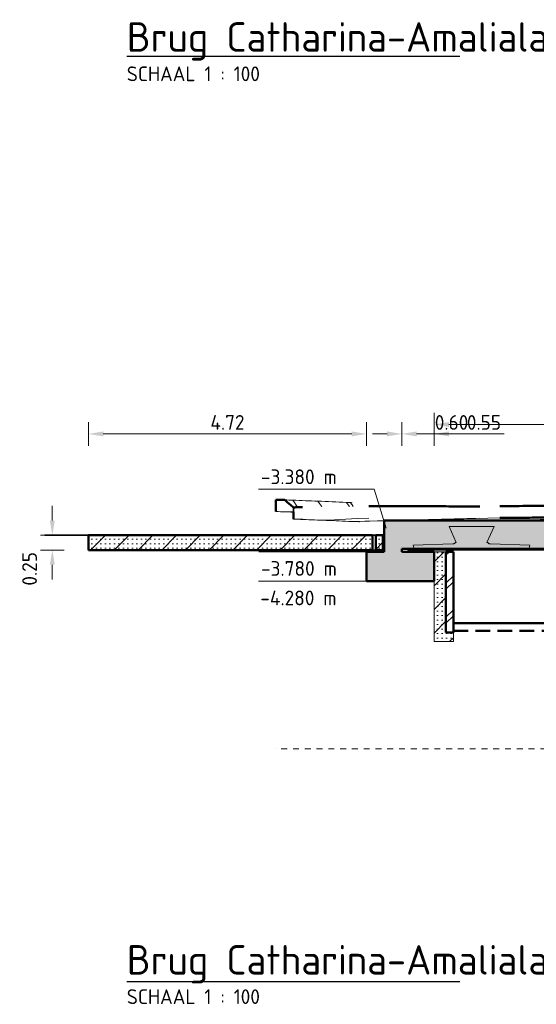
# Model space of a CAD drawing. Header units: metres. Extents: x 115954 to 115994, y 477007 to 477166.
# Tile 10 of 20: x 115960.44 to 115969.21, y 477085.5 to 477102.2. Entities that reach past the tile are written whole.
import ezdxf

# ---------------------------------------------------------------- set-up
doc = ezdxf.new("R2010")
doc.units = ezdxf.units.M
doc.linetypes.add('DASHED2', pattern=[0.375, 0.25, -0.125])
doc.linetypes.add('XX-AFBREEK', pattern=[7, 4, -1, 1, -1])
doc.layers.get('Defpoints').update_dxf_attribs({"lineweight": 25})
for name, color, linetype, lineweight in [('G_IMPT', 8, 'Continuous', 18), ('N-CO-BC-BETONVORM-AD', 252, 'Continuous', 18), ('N-CO-BC-BETONVORM-AD-1', 252, 'Continuous', 35), ('N-CO-BC-BETONVORM-G', 50, 'Continuous', 13), ('N-CO-BC-BETONVORM-G-1', 50, 'Continuous', 18), ('N-CO-BC-BETONVORM-G-2', 50, 'Continuous', 35), ('N-CO-BC-BETONVORM-GD', 90, 'Continuous', 18), ('N-CO-BC-BETONVORM-GD-1', 90, 'Continuous', 50), ('N-WE-GW-WATERGANG_WATERLIJN-GD', 150, 'Continuous', 50), ('N-WE-OG-BEBOUWING-GD', 7, 'Continuous', 35), ('X-XX-AL-AFBREEKLIJN-G', 7, 'XX-AFBREEK', 18), ('X-XX-AL-CONSTRUCTIELIJN-G', 7, 'Continuous', 35), ('X-XX-AL-DETAIL1-GD', 7, 'Continuous', 25), ('X-XX-AL-M', 7, 'Continuous', 18), ('X-XX-AL-VERWIJZING-S', 7, 'Continuous', 25), ('X-XX-AL-VERWIJZING_DOORSNEDE-M', 7, 'Continuous', 18)]:
    doc.layers.add(name, color=color, linetype=linetype, lineweight=lineweight)
doc.styles.add('NLCS-ISO', font='NLCS-ISO.ttf')
doc.styles.add('NLCS-ISO-M100-T25', font='NLCS-ISO.ttf', dxfattribs={"height": 0.25})
doc.styles.add('NLCS-ISO_I', font='txt', dxfattribs={"height": 250})
doc.dimstyles.new('NLCS-M100-T25-PIJL_L2_H2', dxfattribs={"dimscale": 0.1, "dimtxt": 2.5, "dimasz": 2.5, "dimexe": 2, "dimexo": 2, "dimgap": 0.7, "dimtad": 1, "dimzin": 0, "dimdsep": 46, "dimtxsty": 'NLCS-ISO-M100-T25', "dimcen": 0, "dimdle": 2, "dimclrd": 256, "dimclre": 256, "dimclrt": 256, "dimazin": 0, "dimtfac": 1, "dimtdec": 3, "dimtofl": 0, "dimtmove": 0, "dimatfit": 3, "dimfxl": 2, "dimfxlon": 1, "dimtfillclr": 256, "dimtolj": 1, "dimtzin": 0, "dimlwd": -1, "dimlwe": -1, "dimarcsym": 0})
pattern_1 = [(45, (532535.8570000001, -4640), (-201.1577371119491, 201.1577371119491), []), (0, (532535.8570000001, -4640), (0, 76.2), [3.353, -72.847])]

# ---------------------------------------------------------------- blocks, each defined once
blk = doc.blocks.new('GM_SLD_Wegontwerp - BH5593-RHD-DO-ZZ-M3-N-000004_SLD_Wegontwerp_dwg-1131003-Section 1')
at = {"layer": 'G_IMPT'}
for p, q in [((533046.5377548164, -3009.358261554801), (533275.2498953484, -3004.052674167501)), ((533258.1875438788, -3002.160283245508), (533129.5243154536, -2988.030452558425)), ((533275.046375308, -3004.011724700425), (533258.1875438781, -3002.160283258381)), ((533275.2498953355, -2856.793939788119), (533469.8072676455, -2878.160283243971)), ((533469.807267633, -2878.160283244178), (533554.787694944, -2887.492856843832)), ((533554.7876949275, -2887.492856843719), (533617.8728731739, -2893.303296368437)), ((533617.8728732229, -2893.303296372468), (533715.21692357, -2900.424973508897)), ((535541.579287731, -3008.451186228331), (535312.867147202, -3003.962829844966)), ((535581.6585070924, -2887.314183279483), (535427.2232174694, -2869.739196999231)), ((535541.5792877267, -2994.711769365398), (535595.0329060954, -3000.794877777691)), ((535680.0149501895, -3002.579421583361), (535581.6585070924, -2887.314183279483)), ((535651.6487306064, -2892.434658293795), (535581.6585071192, -2887.31418330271)), ((535845.5413956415, -2906.619818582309), (535651.6487305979, -2892.434658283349)), ((535931.9383562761, -3007.869578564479), (535845.5413956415, -2906.619818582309)), ((535867.1902457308, -2909.094034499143), (535845.5413956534, -2906.61981857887)), ((540718.2699868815, -3207.707237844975), (540718.2699868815, -3007.707237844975)), ((529515.0548777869, -3255.890531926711), (529033.8839324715, -3268.118649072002)), ((534332.021752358, -3176.584746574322), (534294.058521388, -3173.807361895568)), ((534294.0585213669, -3173.807361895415), (534328.3647788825, -3176.31720290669)), ((534332.0353115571, -3176.585738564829), (534362.671036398, -3178.827043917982)), ((534369.9849833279, -3179.362131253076), (534362.6845955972, -3178.828035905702)), ((534369.9985425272, -3179.363123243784), (534413.0522698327, -3182.512927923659)), ((534445.911445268, -3184.916900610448), (534413.0658290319, -3182.513919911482)), ((534445.9250044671, -3184.917892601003), (534463.4335032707, -3186.19881192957)), ((534483.874676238, -3187.694285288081), (534463.4470624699, -3186.199803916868)), ((534484.7939734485, -3187.761540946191), (534513.8147367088, -3189.88469593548)), ((534529.2266856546, -3191.012231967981), (534513.8282959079, -3189.885687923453)), ((534529.2402448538, -3191.013223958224), (534564.1959701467, -3193.57057994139)), ((534574.5786950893, -3194.330178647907), (534564.209529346, -3193.571571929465)), ((534574.5922542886, -3194.331170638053), (534614.5772035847, -3197.2564639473)), ((534619.930704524, -3197.648125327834), (534614.590762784, -3197.257455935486)), ((534619.9442637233, -3197.64911731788), (534664.9584370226, -3200.942347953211)), ((534665.2827139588, -3200.96607200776), (534664.9719962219, -3200.943339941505)), ((534665.2962731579, -3200.967063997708), (534715.3396704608, -3204.628231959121)), ((534734.0255496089, -3205.995288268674), (534715.35322966, -3204.629223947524)), ((537865.0548777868, -3254.048181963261), (539684.8022159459, -3289.759773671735)), ((537865.0548777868, -3278.038252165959), (540503.1514227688, -3331.707234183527)), ((540503.1516027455, -3331.707101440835), (540503.1516027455, -3207.707237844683))]:
    blk.add_line(p, q, dxfattribs=at)
at = {"layer": 'G_IMPT', "flags": 128}
for points in [[(527964.7202712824, -2903.999999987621), (527991.8870719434, -2945.333333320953), (528019.0538726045, -2986.666666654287), (528043.741224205, -3024.227605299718)], [(528390.941693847, -2920.177973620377), (528420.0892446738, -2961.51130695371), (528449.2367955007, -3002.844640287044), (528459.092525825, -3016.820778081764)], [(528873.4248988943, -2941.005968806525), (528904.8146614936, -2982.339302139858), (528926.605088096, -3011.032445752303)], [(528938.803160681, -2944.118649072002), (528970.4967512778, -2985.451982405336), (528989.6146259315, -3010.384641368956)], [(540571.8952268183, -2981.876459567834), (540590.1920718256, -2985.105306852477), (540608.488916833, -2988.334154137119), (540626.7857618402, -2991.563001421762), (540645.0826068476, -2994.791848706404), (540663.379451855, -2998.020695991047), (540681.6762968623, -3001.24954327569), (540699.9731418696, -3004.478390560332), (540718.2699868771, -3007.707237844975)], [(527883.2198692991, -3103.999999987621), (527841.6115837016, -3102.507789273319), (527800.0032981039, -3101.015578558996), (527758.3950125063, -3099.523367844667), (527716.7867269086, -3098.031157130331), (527675.178441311, -3096.538946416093)], [(527977.6668606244, -3103.999999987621), (527964.7202712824, -3103.999999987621), (527883.2198692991, -3103.999999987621)], [(527976.6152408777, -3107.595105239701), (527929.9175550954, -3105.797552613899), (527884.1747400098, -3104.03675620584)], [(540718.2699868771, -3007.707237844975), (540739.0852490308, -3010.27039893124), (540759.9005111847, -3012.833560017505), (540780.7157733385, -3015.396721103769), (540801.5310354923, -3017.959882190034), (540822.3462976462, -3020.523043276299), (540843.1615598, -3023.086204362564), (540863.9768219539, -3025.649365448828), (540884.7920841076, -3028.212526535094), (540890.588886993, -3028.926336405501)], [(527977.6668606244, -3225.609044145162), (528011.9437669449, -3226.804522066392), (528046.2206732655, -3227.999999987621)], [(528126.3304847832, -3222.587714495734), (528086.2755790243, -3225.293857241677), (528046.2206732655, -3227.999999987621)], [(528046.5719050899, -3228.013148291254), (528094.2388591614, -3229.797552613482), (528142.2570450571, -3231.595105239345), (528190.2752309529, -3233.392657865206), (528238.2934168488, -3235.190210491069), (528286.3116027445, -3236.98776311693), (528334.3297886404, -3238.785315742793), (528382.3479745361, -3240.582868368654), (528430.3661604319, -3242.380420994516), (528478.3843463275, -3244.177973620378)], [(529253.8645746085, -3207.956709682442), (529059.9945175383, -3217.012025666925), (528866.1244604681, -3226.06734165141), (528672.2544033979, -3235.122657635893), (528478.3843463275, -3244.177973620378)], [(528478.8267036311, -3244.196806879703), (528532.740995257, -3246.492195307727), (528587.0976441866, -3248.806416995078), (528641.454293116, -3251.120638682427), (528695.8109420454, -3253.434860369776), (528750.1675909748, -3255.749082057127), (528804.5242399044, -3258.063303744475), (528858.8808888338, -3260.377525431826), (528913.2375377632, -3262.691747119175), (528967.5941866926, -3265.005968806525)], [(529515.0548777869, -3250.937143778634), (529401.8141357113, -3253.847241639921), (528967.5941866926, -3265.005968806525)], [(528968.1789800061, -3265.033428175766), (529000.7390595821, -3266.562308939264), (529033.8839324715, -3268.118649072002)], [(529034.427631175, -3268.147730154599), (529083.6165843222, -3270.778724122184), (529096.7551756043, -3271.481474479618)], [(531138.6939317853, -3209.212332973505), (530704.4739827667, -3220.371060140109), (530270.2540337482, -3231.529787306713), (529836.0340847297, -3242.688514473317), (529553.4524385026, -3249.950390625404)], [(531479.2002357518, -3205.975216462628), (530256.5420841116, -3237.046932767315), (529748.7967835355, -3249.950390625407)], [(534362.5295656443, -3178.830325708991), (531922.0744177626, -3235.443184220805), (531296.7008280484, -3249.950390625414)], [(534483.8746762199, -3187.694285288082), (537084.3384460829, -3238.727029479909), (537656.2446701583, -3249.950390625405)], [(540348.8946724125, -3180.984557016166), (540366.0343313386, -3183.953743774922), (540383.1739902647, -3186.922930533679), (540400.3136491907, -3189.892117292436), (540417.4533081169, -3192.861304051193), (540434.5929670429, -3195.830490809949), (540451.732625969, -3198.799677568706), (540468.872284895, -3201.768864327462), (540486.0119438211, -3204.738051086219), (540503.1516027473, -3207.707237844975)], [(540503.1514227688, -3331.707206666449), (540486.0119438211, -3328.738051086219), (540468.872284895, -3325.768864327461), (540451.732625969, -3322.799677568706), (540434.5929670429, -3319.830490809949), (540417.4533081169, -3316.861304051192), (540400.3136491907, -3313.892117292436), (540383.1739902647, -3310.922930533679), (540366.0343313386, -3307.953743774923), (540348.8946724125, -3304.984557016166)], [(540503.1516027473, -3207.707237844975), (540610.7107948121, -3207.707237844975), (540718.2699868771, -3207.707237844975)], [(540663.9976518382, -3351.150469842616), (540651.5796180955, -3349.649365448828), (540630.375615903, -3347.086204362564), (540609.1716137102, -3344.523043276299), (540587.9676115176, -3341.959882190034), (540566.763609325, -3339.396721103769), (540545.5596071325, -3336.833560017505), (540524.3556049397, -3334.27039893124), (540503.1516027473, -3331.707237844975)], [(540503.5528947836, -3207.755746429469), (540524.3556049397, -3210.27039893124), (540545.5596071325, -3212.833560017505), (540566.763609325, -3215.396721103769), (540587.9676115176, -3217.959882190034), (540609.1716137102, -3220.523043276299), (540630.375615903, -3223.086204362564), (540651.5796180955, -3225.649365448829), (540663.9976518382, -3227.150469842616)], [(540571.8952268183, -3181.876459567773), (540590.1920718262, -3185.105306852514), (540608.488916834, -3188.334154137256), (540626.7857618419, -3191.563001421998), (540645.08260685, -3194.79184870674), (540663.3794518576, -3198.020695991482), (540681.6762968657, -3201.249543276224), (540699.9731418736, -3204.478390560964), (540718.2699868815, -3207.707237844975)], [(540718.2699868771, -3207.707237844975), (540739.0852490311, -3210.270398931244), (540759.9005111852, -3212.833560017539), (540780.7157733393, -3215.396721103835), (540801.5310354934, -3217.959882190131), (540822.3462976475, -3220.523043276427), (540843.1615598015, -3223.086204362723), (540863.9768219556, -3225.649365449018), (540884.7920841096, -3228.212526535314), (540890.588886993, -3228.92633640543)]]:
    blk.add_lwpolyline(points, dxfattribs=at)
at = {"layer": 'G_IMPT'}
for points in [[(527964.7202712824, -2903.999999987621), (527918.6210645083, -2902.3697793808), (527872.5218577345, -2900.739558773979), (527826.4226509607, -2899.109338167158)], [(528390.941693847, -2920.177973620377), (528248.8678863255, -2914.785315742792), (528106.7940788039, -2909.392657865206), (527964.7202712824, -2903.999999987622)], [(528873.4248988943, -2941.005968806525), (528712.5971638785, -2934.063303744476), (528551.7694288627, -2927.120638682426), (528390.941693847, -2920.177973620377)], [(528938.803160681, -2944.118649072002), (528917.010406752, -2943.08108898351), (528895.2176528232, -2942.043528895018), (528873.4248988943, -2941.005968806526)], [(528973.9654041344, -2946.025610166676), (528962.2446563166, -2945.389956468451), (528950.5239084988, -2944.754302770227), (528938.803160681, -2944.118649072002)]]:
    blk.add_open_spline(points, degree=3, dxfattribs=at)
at = {"layer": 'N-CO-BC-BETONVORM-G-2'}
for p, q in [((534294.0585213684, -2973.807361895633), (534294.0585213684, -3173.807361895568)), ((527977.6668606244, -3025.609044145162), (527977.6668606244, -3101.609044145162)), ((540348.8946724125, -3180.984557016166), (540348.8946724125, -3104.984557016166))]:
    blk.add_line(p, q, dxfattribs=at)
at = {"layer": 'N-CO-BC-BETONVORM-GD-1'}
for p, q in [((527675.178441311, -2896.538946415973), (527675.178441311, -3096.538946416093)), ((533160.8938250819, -2855.855392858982), (533046.5377548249, -2978.916845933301)), ((533046.5377548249, -2978.916845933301), (533046.537754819, -2988.950345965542)), ((533046.537754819, -2988.950345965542), (533046.5377548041, -3104.916845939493)), ((533275.2498953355, -2856.793939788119), (533160.8938250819, -2855.855392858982)), ((533275.2498953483, -2986.267121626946), (533275.2498953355, -2856.793939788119)), ((533275.2498953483, -3106.793939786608), (533275.2498953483, -2986.267121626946)), ((535427.2232174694, -2869.739196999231), (535312.8671471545, -2868.766624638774)), ((535312.8671471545, -2868.766624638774), (535312.867147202, -2994.898460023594)), ((535312.867147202, -2994.898460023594), (535312.867147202, -3118.766624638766)), ((535541.5792877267, -2994.711769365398), (535427.2232174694, -2869.739196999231)), ((535541.5792877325, -2999.672401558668), (535541.5792877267, -2994.711769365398)), ((535541.57928771, -3120.711769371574), (535541.5792877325, -2999.672401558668)), ((540571.8952268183, -3181.876459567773), (540571.8952268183, -2981.876459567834)), ((527977.6668606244, -3101.609044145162), (527977.6668606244, -3225.609044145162)), ((533046.5377548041, -3104.916845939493), (533275.2498953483, -3106.793939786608)), ((535312.867147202, -3118.766624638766), (535541.57928771, -3120.711769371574)), ((540348.8946724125, -3304.984557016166), (540348.8946724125, -3180.984557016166))]:
    blk.add_line(p, q, dxfattribs=at)
at = {"layer": 'N-CO-BC-BETONVORM-GD-1', "flags": 128}
for points in [[(527826.4226509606, -2899.109338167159), (527750.7996609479, -2897.833149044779), (527675.178441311, -2896.538946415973)], [(527977.6668606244, -3025.609044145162), (527927.2432827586, -2983.442754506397), (527876.8249814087, -2941.273238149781), (527826.4226509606, -2899.109338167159)], [(533275.2498953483, -2986.267121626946), (533160.8942006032, -2987.6143551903), (533046.537754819, -2988.950345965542)], [(535541.5792877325, -2999.672401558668), (535427.2282523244, -2997.283615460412), (535312.867147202, -2994.898460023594)], [(540460.3949496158, -2981.426382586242), (540423.2279590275, -3022.611791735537), (540386.0612543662, -3063.797792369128), (540348.8946724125, -3104.984557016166)], [(540571.8952268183, -2981.876459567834), (540516.1461878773, -2981.650379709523), (540460.3949496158, -2981.426382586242)], [(540348.8946724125, -3180.984557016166), (540423.2283347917, -3181.278202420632), (540497.5619794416, -3181.575481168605), (540571.8952268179, -3181.876459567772)]]:
    blk.add_lwpolyline(points, dxfattribs=at)
at = {"layer": 'N-CO-BC-BETONVORM-GD-1'}
for points in [[(533046.537754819, -2988.950345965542), (532872.3904806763, -2990.976896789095), (532524.0950263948, -2994.947264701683), (532001.6490742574, -3000.638428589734), (531653.3499414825, -3004.231977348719), (531479.2002357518, -3005.975216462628)], [(528126.3304847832, -3022.587714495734), (528101.5454528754, -3023.062488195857), (528051.9831502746, -3024.04081683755), (528002.4363701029, -3025.076707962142), (527977.6668606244, -3025.609044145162)], [(531479.2002357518, -3205.975216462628), (531583.455731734, -3204.931377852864), (531687.7110511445, -3203.868139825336), (531791.9661964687, -3202.786542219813)], [(531791.9665481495, -3202.786538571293), (531896.2211929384, -3201.704946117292), (532000.4756636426, -3200.604994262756), (532104.7299627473, -3199.487722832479)], [(532104.731112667, -3199.487710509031), (532208.9859123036, -3198.370433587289), (532313.2405403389, -3197.235836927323), (532417.4949992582, -3196.084960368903)], [(532417.4953999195, -3196.084955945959), (532521.7497252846, -3194.934080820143), (532626.0038815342, -3193.766925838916), (532730.2578711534, -3192.584530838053)], [(532730.2578711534, -3192.584530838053), (532834.511994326, -3191.402134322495), (532938.7659508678, -3190.204497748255), (533043.0197511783, -3188.992435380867)], [(533043.0201477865, -3188.992430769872), (533147.2738158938, -3187.780369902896), (533251.5273277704, -3186.553883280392), (533355.7806938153, -3185.313785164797)], [(533355.7814990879, -3185.313775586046), (533460.0343793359, -3184.073683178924), (533564.2871137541, -3182.81997940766), (533668.5397127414, -3181.553478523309)], [(533668.5407614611, -3181.553465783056), (533772.7939767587, -3180.286957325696), (533877.047056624, -3179.007651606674), (533981.3000114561, -3177.716362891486)], [(533981.3000165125, -3177.716362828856), (534085.5529730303, -3176.425074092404), (534189.8058045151, -3175.121802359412), (534294.0585213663, -3173.807361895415)]]:
    blk.add_open_spline(points, degree=3, dxfattribs=at)
for points, knots in [([(531138.6939317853, -3009.212332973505), (530999.0575995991, -3008.895684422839), (530719.7819020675, -3008.320528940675), (530266.1279005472, -3007.620819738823), (529777.3067058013, -3007.261503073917), (529428.3865427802, -3007.569133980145), (529253.8645746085, -3007.956709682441)], [0, 0, 0, 0, 0.2222222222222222, 0.4444444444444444, 0.7222222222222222, 1, 1, 1, 1]), ([(540348.8946724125, -3104.984557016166), (540250.5117942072, -3102.706166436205), (540029.1477787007, -3097.603806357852), (539807.7898255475, -3092.552164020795), (539684.8022159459, -3089.759773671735)], [0, 0, 0, 0, 0.4444444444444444, 1, 1, 1, 1]), ([(534294.058521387, -3173.807361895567), (535092.7049389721, -3190.232486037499), (536889.6465066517, -3227.713282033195), (538686.5501093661, -3266.945610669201), (539684.8022159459, -3289.759773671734)], [0, 0, 0, 0, 0.4444444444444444, 1, 1, 1, 1]), ([(539684.8022159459, -3289.759773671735), (539783.1873616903, -3291.993573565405), (540004.5514785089, -3297.040226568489), (540225.9226996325, -3302.136721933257), (540348.8946724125, -3304.984557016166)], [0, 0, 0, 0, 0.4444444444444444, 1, 1, 1, 1])]:
    blk.add_open_spline(points, degree=3, knots=knots, dxfattribs=at)
blk = doc.blocks.new('GM_SLD_Wegontwerp - GM_SLD_Wegontwerp-1131005-Section 1')
blk.add_blockref('GM_SLD_Wegontwerp - BH5593-RHD-DO-ZZ-M3-N-000004_SLD_Wegontwerp_dwg-1131003-Section 1', (0, 0))
blk = doc.blocks.new('CIB_GM_ADP1_Stootplaat_ROK_DYN - Type 1 D250 L5000-1132024-Section 1')
at = {"layer": 'N-CO-BC-BETONVORM-G-1'}
h = blk.add_hatch(dxfattribs=at)
h.set_pattern_fill('FP_1', color=256, style=0, pattern_type=2)
h.set_pattern_definition(pattern_1)
h.paths.add_polyline_path([(529372.0337690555, -3750.000000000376), (529495.0548777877, -3750.000000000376), (529495.0548777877, -3500.000000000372), (529372.0337690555, -3500.000000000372)], flags=0)
h.paths.add_polyline_path([(529293.2197852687, -3750.000000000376), (529318.0759865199, -3750.000000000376), (529318.0759865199, -3500.000000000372), (524495.0548777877, -3500.000000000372), (524495.0548777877, -3750.000000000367), (529215.7023412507, -3750.000000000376)], flags=0)
at = {"layer": 'N-CO-BC-BETONVORM-G-2'}
for p, q in [((529372.0337690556, -3500.000000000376), (529318.0759865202, -3500.000000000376)), ((529318.0759865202, -3750.000000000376), (529372.0337690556, -3750.000000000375))]:
    blk.add_line(p, q, dxfattribs=at)
at = {"layer": 'N-CO-BC-BETONVORM-GD-1'}
for p, q in [((529318.0759865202, -3500.000000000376), (524495.0548777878, -3500.000000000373)), ((524495.0548777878, -3500.000000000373), (524495.0548777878, -3750.000000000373)), ((529318.0759865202, -3750.000000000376), (529318.0759865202, -3500.000000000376)), ((529372.0337690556, -3500.000000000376), (529372.0337690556, -3750.000000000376)), ((529495.054877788, -3500.000000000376), (529372.0337690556, -3500.000000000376)), ((529495.054877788, -3750.000000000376), (529495.054877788, -3500.000000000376)), ((524495.0548777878, -3750.000000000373), (529318.0759865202, -3750.000000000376)), ((529372.0337690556, -3750.000000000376), (529495.054877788, -3750.000000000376))]:
    blk.add_line(p, q, dxfattribs=at)
blk = doc.blocks.new('Nieuwe landhoofden - Nieuwe landhoofden-1139905-Section 1')
at = {"layer": 'N-CO-BC-BETONVORM-G-1'}
h = blk.add_hatch(dxfattribs=at)
h.set_pattern_fill('FP_1', color=256, style=0, pattern_type=2)
h.set_pattern_definition(pattern_1)
h.paths.add_polyline_path([(530690.0548777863, -5300.000000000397), (530690.0548777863, -5150.000000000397), (530565.0548777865, -5150.000000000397), (530565.0548777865, -3780.000000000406), (530365.0548777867, -3780.000000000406), (530365.0548777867, -5300.000000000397)], flags=0)
at = {"layer": 'N-CO-BC-BETONVORM-GD'}
for p, q in [((530565.0548777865, -3780.000000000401), (530365.0548777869, -3780.000000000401)), ((530365.0548777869, -3780.000000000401), (530365.0548777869, -5300.000000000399)), ((530565.0548777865, -5150.000000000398), (530565.0548777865, -3780.000000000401)), ((530690.0548777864, -5150.000000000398), (530565.0548777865, -5150.000000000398)), ((530690.0548777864, -5300.000000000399), (530690.0548777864, -5150.000000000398)), ((530365.0548777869, -5300.000000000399), (530690.0548777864, -5300.000000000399))]:
    blk.add_line(p, q, dxfattribs=at)
blk = doc.blocks.new('CIB_DI_Afbreeklijn - Type 1-1139299-Section 1')
at = {"layer": 'X-XX-AL-AFBREEKLIJN-G'}
blk.add_line((542668.2704408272, -7123.984293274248), (527668.2704408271, -7123.984293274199), dxfattribs=at)
blk = doc.blocks.new('*D112')
at = {"layer": 'Defpoints', "color": 0, "transparency": 16777216}
for p in [(115966.3274318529, 477095.1758099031), (115966.3274318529, 477093.5757318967), (115961.6074318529, 477093.4557318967)]:
    blk.add_point(p, dxfattribs=at)
at = {"layer": 'X-XX-AL-VERWIJZING_DOORSNEDE-M', "transparency": 16777216}
for p, q in [((115961.6074318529, 477094.9758099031), (115961.6074318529, 477095.3758099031)), ((115966.3274318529, 477094.9758099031), (115966.3274318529, 477095.3758099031)), ((115961.8574318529, 477095.1758099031), (115966.0774318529, 477095.1758099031))]:
    blk.add_line(p, q, dxfattribs=at)
for points in [[(115961.8574318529, 477095.2174765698), (115961.8574318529, 477095.1341432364), (115961.6074318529, 477095.1758099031)], [(115966.0774318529, 477095.2174765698), (115966.0774318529, 477095.1341432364), (115966.3274318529, 477095.1758099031)]]:
    blk.add_solid(points, dxfattribs=at)
at = {"layer": 'X-XX-AL-VERWIJZING_DOORSNEDE-M', "transparency": 16777216, "insert": (115963.9674318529, 477095.3708099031), "char_height": 0.25, "width": 0.2849158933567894, "attachment_point": 5, "style": 'NLCS-ISO-M100-T25'}
blk.add_mtext('\\A1;4.72', dxfattribs=at)
blk = doc.blocks.new('*D113')
at = {"layer": 'Defpoints', "color": 0, "transparency": 16777216}
for p in [(115966.9274318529, 477095.1758099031), (115966.3274318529, 477093.5757318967), (115966.9274318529, 477093.5757318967)]:
    blk.add_point(p, dxfattribs=at)
at = {"layer": 'X-XX-AL-VERWIJZING_DOORSNEDE-M', "transparency": 16777216}
for p, q in [((115966.3274318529, 477094.9758099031), (115966.3274318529, 477095.3758099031)), ((115966.9274318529, 477094.9758099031), (115966.9274318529, 477095.3758099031)), ((115966.0774318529, 477095.1758099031), (115965.8274318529, 477095.1758099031)), ((115967.1774318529, 477095.1758099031), (115968.1174318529, 477095.1758099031))]:
    blk.add_line(p, q, dxfattribs=at)
for points in [[(115966.0774318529, 477095.2174765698), (115966.0774318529, 477095.1341432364), (115966.3274318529, 477095.1758099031)], [(115967.1774318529, 477095.2174765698), (115967.1774318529, 477095.1341432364), (115966.9274318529, 477095.1758099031)]]:
    blk.add_solid(points, dxfattribs=at)
at = {"layer": 'X-XX-AL-VERWIJZING_DOORSNEDE-M', "transparency": 16777216, "insert": (115967.7724318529, 477095.3708099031), "char_height": 0.25, "width": 0.2067036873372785, "attachment_point": 5, "style": 'NLCS-ISO-M100-T25'}
blk.add_mtext('\\A1;0.60', dxfattribs=at)
blk = doc.blocks.new('*D114')
at = {"layer": 'Defpoints', "color": 0, "transparency": 16777216}
for p in [(115967.4774318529, 477095.1758099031), (115966.9274318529, 477093.5757318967), (115967.4774318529, 477093.5757318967)]:
    blk.add_point(p, dxfattribs=at)
at = {"layer": 'X-XX-AL-VERWIJZING_DOORSNEDE-M', "transparency": 16777216}
for p, q in [((115966.9274318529, 477094.9758099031), (115966.9274318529, 477095.3758099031)), ((115967.4774318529, 477094.9758099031), (115967.4774318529, 477095.3758099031)), ((115966.6774318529, 477095.1758099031), (115966.4274318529, 477095.1758099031)), ((115967.7274318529, 477095.1758099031), (115968.6674318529, 477095.1758099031))]:
    blk.add_line(p, q, dxfattribs=at)
for points in [[(115966.6774318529, 477095.2174765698), (115966.6774318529, 477095.1341432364), (115966.9274318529, 477095.1758099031)], [(115967.7274318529, 477095.2174765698), (115967.7274318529, 477095.1341432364), (115967.4774318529, 477095.1758099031)]]:
    blk.add_solid(points, dxfattribs=at)
at = {"layer": 'X-XX-AL-VERWIJZING_DOORSNEDE-M', "transparency": 16777216, "insert": (115968.3224318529, 477095.3708099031), "char_height": 0.25, "width": 0.2067036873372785, "attachment_point": 5, "style": 'NLCS-ISO-M100-T25'}
blk.add_mtext('\\A1;0.55', dxfattribs=at)
blk = doc.blocks.new('*D115')
at = {"layer": 'Defpoints', "color": 0, "transparency": 16777216}
for p in [(115973.9274318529, 477095.3348228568), (115967.4774318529, 477093.5757318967), (115973.9274318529, 477092.9257318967)]:
    blk.add_point(p, dxfattribs=at)
at = {"layer": 'X-XX-AL-VERWIJZING_DOORSNEDE-M', "transparency": 16777216}
for p, q in [((115967.4774318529, 477095.1348228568), (115967.4774318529, 477095.5348228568)), ((115973.9274318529, 477095.1348228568), (115973.9274318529, 477095.5348228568)), ((115967.7274318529, 477095.3348228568), (115973.6774318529, 477095.3348228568))]:
    blk.add_line(p, q, dxfattribs=at)
for points in [[(115967.7274318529, 477095.3764895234), (115967.7274318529, 477095.2931561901), (115967.4774318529, 477095.3348228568)], [(115973.6774318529, 477095.3764895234), (115973.6774318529, 477095.2931561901), (115973.9274318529, 477095.3348228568)]]:
    blk.add_solid(points, dxfattribs=at)
at = {"layer": 'X-XX-AL-VERWIJZING_DOORSNEDE-M', "transparency": 16777216, "insert": (115970.5106430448, 477095.7381561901), "char_height": 0.25, "width": 0.2849158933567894, "attachment_point": 1, "line_spacing_factor": 1.135194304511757, "style": 'NLCS-ISO-M100-T25'}
blk.add_mtext('\\A1;6.45', dxfattribs=at)
blk = doc.blocks.new('*D105')
at = {"layer": 'Defpoints', "color": 0, "transparency": 16777216}
for p in [(115960.4397656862, 477093.4557318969), (115960.4397656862, 477093.2057318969), (115960.9941232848, 477093.2057318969)]:
    blk.add_point(p, dxfattribs=at)
at = {"layer": 'X-XX-AL-VERWIJZING_DOORSNEDE-M', "transparency": 16777216}
for p, q in [((115960.9941232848, 477093.7057318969), (115960.9941232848, 477093.9557318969)), ((115960.7941232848, 477093.4557318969), (115961.1941232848, 477093.4557318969)), ((115960.7941232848, 477093.2057318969), (115961.1941232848, 477093.2057318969)), ((115960.9941232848, 477092.9557318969), (115960.9941232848, 477092.7057318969))]:
    blk.add_line(p, q, dxfattribs=at)
for points in [[(115960.9524566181, 477093.7057318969), (115961.0357899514, 477093.7057318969), (115960.9941232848, 477093.4557318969)], [(115960.9524566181, 477092.9557318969), (115961.0357899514, 477092.9557318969), (115960.9941232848, 477093.2057318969)]]:
    blk.add_solid(points, dxfattribs=at)
at = {"layer": 'X-XX-AL-VERWIJZING_DOORSNEDE-M', "transparency": 16777216, "insert": (115960.4824566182, 477092.6023800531), "char_height": 0.25, "width": 0.2067036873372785, "attachment_point": 1, "rotation": 89.99999999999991, "line_spacing_factor": 1.135194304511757, "style": 'NLCS-ISO-M100-T25'}
blk.add_mtext('\\A1;0.25', dxfattribs=at)
blk = doc.blocks.new('SAL-VERWIJZING_ONDERSCHRIFT-SO')
at = {"linetype": 'Continuous', "style": 'NLCS-ISO'}
blk.add_text('SCHAAL 1 :', height=2.5, dxfattribs=at).set_placement((0.000910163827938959, -3.748931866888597))
at = {"style": 'NLCS-ISO'}
for tag, p, height in [('OMSCHRIJVING', (0, 1.25), 5), ('SCHAAL', (18.15091668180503, -3.75), 2.5)]:
    blk.add_attdef(tag, p, '', height=height, dxfattribs=at)

msp = doc.modelspace()

# ---------------------------------------------------------------- hatches: boundary and pattern name
at = {"layer": 'N-CO-BC-BETONVORM-AD'}
h = msp.add_hatch(dxfattribs=at)
h.set_pattern_fill('FP_2', color=256, scale=0.001, style=0, pattern_type=2)
h.set_pattern_definition([(45, (115969.6482339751, 477092.3157318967), (-0.2873681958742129, 0.2873681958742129), []), (45, (115969.7498339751, 477092.3157318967), (-0.2873681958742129, 0.2873681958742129), [])])
h.paths.add_polyline_path([(115967.6774318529, 477091.8057318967), (115967.8024318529, 477091.8057318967), (115967.8024318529, 477093.1757318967), (115967.6774318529, 477093.1757318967), (115967.6774318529, 477092.7047072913)], flags=0)
at = {"layer": 'N-CO-BC-BETONVORM-AD-1'}
msp.add_hatch(color=256, dxfattribs=at).paths.add_polyline_path([(115970.7465736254, 477093.2257318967), (115974.9774318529, 477093.2257318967), (115974.9774318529, 477093.7057318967), (115966.6274318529, 477093.7057318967), (115966.6274318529, 477093.5757318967), (115966.9274318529, 477093.5757318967), (115966.9274318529, 477093.2257318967), (115970.6690561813, 477093.2257318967)], flags=0)
at = {"layer": 'N-CO-BC-BETONVORM-G'}
msp.add_hatch(color=256, dxfattribs=at).paths.add_polyline_path([(115966.3274318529, 477092.6757318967), (115967.4774318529, 477092.6757318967), (115967.4774318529, 477093.1757318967), (115966.9274318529, 477093.1757318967), (115966.9274318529, 477093.5757318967), (115966.6274318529, 477093.5757318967), (115966.6274318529, 477093.1757318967), (115966.3274318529, 477093.1757318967), (115966.3274318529, 477092.7047072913)], flags=0)

# ---------------------------------------------------------------- linework, layer by layer
at = {"layer": 'N-CO-BC-BETONVORM-G-1'}
for p, q in [((115967.0315953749, 477093.2257318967), (115967.0315953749, 477093.2189792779)), ((115967.0315953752, 477093.2189791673), (115967.031595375, 477093.2154564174)), ((115967.0315953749, 477093.2154563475), (115967.0315953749, 477093.212241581)), ((115967.0315953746, 477093.2122414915), (115967.031595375, 477093.2095227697)), ((115967.0315953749, 477093.2095227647), (115967.0315953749, 477093.2074587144)), ((115967.0315953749, 477093.2057318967), (115967.1668888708, 477093.2057318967)), ((115969.0546240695, 477093.2057318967), (115969.3680083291, 477093.2057318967))]:
    msp.add_line(p, q, dxfattribs=at)
at = {"layer": 'N-CO-BC-BETONVORM-G-1', "flags": 128}
msp.add_lwpolyline([(115967.0315953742, 477093.2074586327), (115967.0315953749, 477093.2061699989), (115967.0315953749, 477093.2057318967)], dxfattribs=at)
at = {"layer": 'N-CO-BC-BETONVORM-GD'}
for p, q in [((115968.4936364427, 477093.6057318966), (115967.7289666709, 477093.6057318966)), ((115967.7289666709, 477093.6057318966), (115967.8503253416, 477093.3357088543)), ((115968.3722777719, 477093.3357088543), (115968.4936364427, 477093.6057318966)), ((115967.7939737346, 477093.3091612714), (115967.1213015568, 477093.2907318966)), ((115967.1213015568, 477093.2907318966), (115967.1381845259, 477093.2189792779)), ((115967.167979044, 477093.2057318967), (115969.0546240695, 477093.2057318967)), ((115967.8503253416, 477093.3357088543), (115967.8308119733, 477093.3335163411)), ((115968.3917911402, 477093.3335163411), (115968.3722777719, 477093.3357088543)), ((115969.1013015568, 477093.2907318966), (115968.4286293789, 477093.3091612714)), ((115969.0745595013, 477093.2095227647), (115969.0782825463, 477093.2115086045)), ((115969.0832946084, 477093.2163160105), (115969.0844185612, 477093.218979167)), ((115969.0844185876, 477093.2189792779), (115969.1013015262, 477093.290731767))]:
    msp.add_line(p, q, dxfattribs=at)
at = {"layer": 'N-CO-BC-BETONVORM-GD', "flags": 128}
for points in [[(115967.1381845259, 477093.2189792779), (115967.1393085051, 477093.2163160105), (115967.1413765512, 477093.2137981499), (115967.1443205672, 477093.2115086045), (115967.1480436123, 477093.2095227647), (115967.1524230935, 477093.2079060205), (115967.1573148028, 477093.2067116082), (115967.1625576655, 477093.2059788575), (115967.167979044, 477093.2057318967)], [(115967.8308119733, 477093.3335163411), (115967.8317404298, 477093.330077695), (115967.8314662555, 477093.3266105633), (115967.829997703, 477093.323219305), (115967.8273789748, 477093.3200059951), (115967.8236888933, 477093.3170673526), (115967.8190385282, 477093.3144918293), (115967.813567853, 477093.3123569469), (115967.8074415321, 477093.3107269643), (115967.8008439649, 477093.3096509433), (115967.7939737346, 477093.3091612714)], [(115968.4286293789, 477093.3091612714), (115968.4217591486, 477093.3096509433), (115968.4151615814, 477093.3107269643), (115968.4090352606, 477093.3123569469), (115968.4035645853, 477093.3144918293), (115968.3989142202, 477093.3170673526), (115968.3952241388, 477093.3200059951), (115968.3926054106, 477093.323219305), (115968.391136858, 477093.3266105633), (115968.3908626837, 477093.330077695), (115968.3917911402, 477093.3335163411)], [(115969.0555800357, 477093.2057399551), (115969.060045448, 477093.2059788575), (115969.0652883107, 477093.2067116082), (115969.07018002, 477093.2079060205), (115969.0745508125, 477093.2095189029)], [(115969.0782836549, 477093.2115093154), (115969.0812265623, 477093.2137981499), (115969.0832945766, 477093.2163159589)]]:
    msp.add_lwpolyline(points, dxfattribs=at)
at = {"layer": 'N-CO-BC-BETONVORM-GD-1'}
for p, q in [((115974.9774318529, 477093.7057318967), (115966.6274318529, 477093.7057318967)), ((115966.6274318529, 477093.7057318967), (115966.6274318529, 477093.5757318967)), ((115966.6274318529, 477093.5757318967), (115966.6274318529, 477093.1757318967)), ((115966.9274318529, 477093.1757318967), (115966.9274318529, 477093.2257318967)), ((115966.9274318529, 477093.2257318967), (115971.286041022, 477093.2257318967)), ((115966.6274318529, 477093.1757318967), (115966.3274318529, 477093.1757318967)), ((115966.3274318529, 477093.1757318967), (115966.3274318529, 477092.6757318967)), ((115967.4774318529, 477093.1757318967), (115966.9274318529, 477093.1757318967)), ((115967.4774318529, 477092.6757318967), (115967.4774318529, 477093.1757318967)), ((115967.6774318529, 477093.1757318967), (115967.6774318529, 477091.8057318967)), ((115967.8024318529, 477093.1757318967), (115967.6774318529, 477093.1757318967)), ((115967.8024318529, 477091.8057318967), (115967.8024318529, 477093.1757318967)), ((115966.3274318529, 477092.6757318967), (115967.4774318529, 477092.6757318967)), ((115967.6774318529, 477091.8057318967), (115967.8024318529, 477091.8057318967))]:
    msp.add_line(p, q, dxfattribs=at)
at = {"layer": 'N-WE-GW-WATERGANG_WATERLIJN-GD'}
msp.add_line((115967.8024318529, 477091.9657318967), (115979.7774318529, 477091.9657318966), dxfattribs=at)
at = {"layer": 'N-WE-GW-WATERGANG_WATERLIJN-GD', "linetype": 'DASHED2'}
msp.add_line((115967.8024318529, 477091.8357318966), (115979.7774318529, 477091.8357318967), dxfattribs=at)
at = {"layer": 'N-WE-OG-BEBOUWING-GD'}
msp.add_line((115960.8642437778, 477093.4557318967), (115961.6074318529, 477093.4557318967), dxfattribs=at)
at = {"layer": 'X-XX-AL-DETAIL1-GD', "flags": 128}
for points in [[(115962.2577889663, 477101.5815289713), (115967.9140755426, 477101.5815289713)], [(115962.2577889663, 477085.889261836), (115967.9140755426, 477085.889261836)]]:
    msp.add_lwpolyline(points, dxfattribs=at)
at = {"layer": 'X-XX-AL-M'}
for p, q in [((115966.4556712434, 477094.2380836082), (115964.4966954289, 477094.2380836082)), ((115966.6629062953, 477093.5757318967), (115966.4556712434, 477094.2380836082)), ((115965.9067495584, 477093.1757318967), (115964.4977897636, 477093.1757318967)), ((115966.4844230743, 477093.1757318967), (115965.9067495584, 477093.1757318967)), ((115966.0033643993, 477092.6757318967), (115964.4963900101, 477092.6757318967)), ((115966.51794102, 477092.6757318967), (115966.0033643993, 477092.6757318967))]:
    msp.add_line(p, q, dxfattribs=at)

# ---------------------------------------------------------------- block references
at = {"layer": 'N-CO-BC-BETONVORM-G-1', "xscale": 0.001, "yscale": 0.001, "zscale": 0.001}
msp.add_blockref('Nieuwe landhoofden - Nieuwe landhoofden-1139905-Section 1', (115437.1123769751, 477096.9557318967), dxfattribs=at)
at = {"layer": 'N-CO-BC-BETONVORM-G-2', "xscale": 0.001, "yscale": 0.001, "zscale": 0.001}
for name in ['GM_SLD_Wegontwerp - GM_SLD_Wegontwerp-1131005-Section 1', 'CIB_GM_ADP1_Stootplaat_ROK_DYN - Type 1 D250 L5000-1132024-Section 1']:
    msp.add_blockref(name, (115437.1123769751, 477096.9557318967), dxfattribs=at)
at = {"layer": 'X-XX-AL-CONSTRUCTIELIJN-G', "xscale": 0.001, "yscale": 0.001, "zscale": 0.001}
msp.add_blockref('CIB_DI_Afbreeklijn - Type 1-1139299-Section 1', (115437.1123769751, 477096.9557318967), dxfattribs=at)
at = {"layer": 'X-XX-AL-VERWIJZING-S', "xscale": 0.1, "yscale": 0.1, "zscale": 0.1}
for p, values in [((115962.2577889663, 477101.5340702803), {'OMSCHRIJVING': 'Brug Catharina-Amalialaan Doorsnede A-A"', 'SCHAAL': '100'}), ((115962.2577889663, 477085.8804058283), {'OMSCHRIJVING': 'Brug Catharina-Amalialaan Doorsnede B-B" ', 'SCHAAL': '100'})]:
    msp.add_blockref('SAL-VERWIJZING_ONDERSCHRIFT-SO', p, dxfattribs=at).add_auto_attribs(values)

# ---------------------------------------------------------------- texts
at = {"layer": 'X-XX-AL-M', "char_height": 0.2500000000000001, "attachment_point": 1, "line_spacing_factor": 1.135194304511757, "style": 'NLCS-ISO_I'}
for s, insert, width in [('-3.380 m', (115964.5361575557, 477094.5737632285), 1.585290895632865), ('-3.780 m', (115964.5372518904, 477093.0184138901), 1.585290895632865), ('-4.280 m', (115964.5258249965, 477092.5184138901), 1.609356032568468)]:
    msp.add_mtext(s, dxfattribs=dict(at, insert=insert, width=width))

# ---------------------------------------------------------------- dimensions: what is measured, and where the dimension line sits
at = {"layer": 'X-XX-AL-VERWIJZING_DOORSNEDE-M'}
dim = msp.add_linear_dim(base=(115973.9274318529, 477095.3348228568), p1=(115967.4774318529, 477093.5757318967), p2=(115973.9274318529, 477092.9257318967), dimstyle='NLCS-M100-T25-PIJL_L2_H2', dxfattribs=at)
dim.commit()
dim.dimension.update_dxf_attribs({"geometry": '*D115', "text_midpoint": (115970.6531009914, 477095.3348228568), "dimtype": 160})
for base, p1, p2, picture, middle in [((115966.3274318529, 477095.1758099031), (115961.6074318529, 477093.4557318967), (115966.3274318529, 477093.5757318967), '*D112', (115963.9674318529, 477095.3708099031)), ((115966.9274318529, 477095.1758099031), (115966.3274318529, 477093.5757318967), (115966.9274318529, 477093.5757318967), '*D113', (115967.7724318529, 477095.3708099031)), ((115967.4774318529, 477095.1758099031), (115966.9274318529, 477093.5757318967), (115967.4774318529, 477093.5757318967), '*D114', (115968.3224318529, 477095.3708099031))]:
    dim = msp.add_linear_dim(base=base, p1=p1, p2=p2, dimstyle='NLCS-M100-T25-PIJL_L2_H2', dxfattribs=at)
    dim.commit()
    dim.dimension.update_dxf_attribs({"geometry": picture, "text_midpoint": middle})
dim = msp.add_linear_dim(base=(115960.9941232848, 477093.2057318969), p1=(115960.4397656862, 477093.4557318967), p2=(115960.4397656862, 477093.2057318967), angle=90, dimstyle='NLCS-M100-T25-PIJL_L2_H2', dxfattribs=at)
dim.commit()
dim.dimension.update_dxf_attribs({"geometry": '*D105', "text_midpoint": (115960.6491232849, 477092.7057318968), "dimtype": 160, "text_rotation": 89.99999999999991})

doc.saveas('drawing.dxf')
